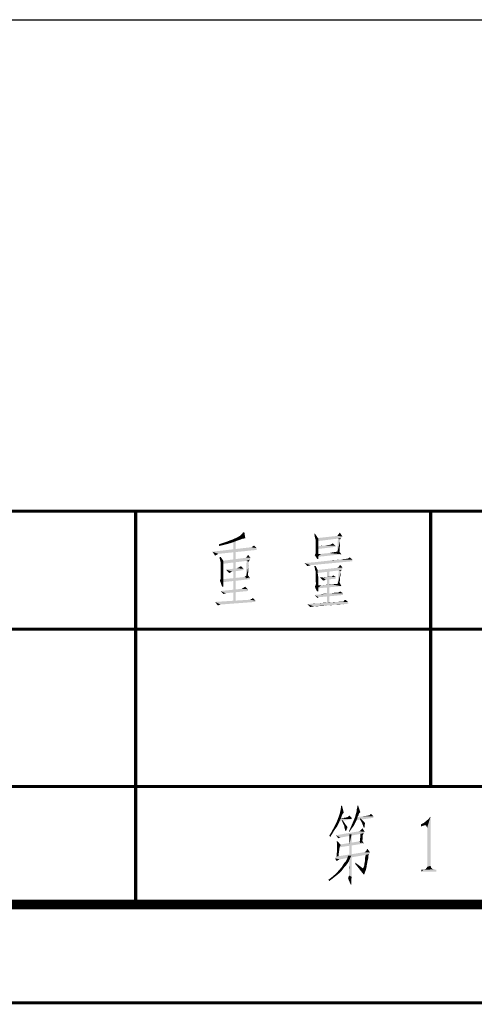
# Model space of a CAD drawing. Header units: millimetres. Extents: x 0 to 1782, y 0 to 1260.
# Tile 74 of 94: x 1479 to 1549, y 0 to 150. Entities that reach past the tile are written whole.
import ezdxf

# ---------------------------------------------------------------- set-up
doc = ezdxf.new("R2010")
doc.units = ezdxf.units.MM
doc.header["$LTSCALE"] = 98.01
doc.layers.get('0').update_dxf_attribs({"linetype": 'CONTINUOUS'})
doc.layers.add('G1000总_DXF_FORMAT', color=7, linetype='CONTINUOUS')

# ---------------------------------------------------------------- blocks, each defined once
blk = doc.blocks.new('*T6')
at = {"color": 1, "linetype": 'Continuous'}
for p, q in [((0, 0), (180, 0)), ((0, 0), (0, -18)), ((90, 0), (90, -18)), ((135, 0), (135, -18)), ((180, 0), (180, -18)), ((0, -18), (180, -18))]:
    blk.add_line(p, q, dxfattribs=at)
blk = doc.blocks.new('*T7')
at = {"color": 1, "linetype": 'Continuous'}
for p, q in [((0, 0), (180, 0)), ((0, 0), (0, -24)), ((22.5, 0), (22.5, -24)), ((45, 0), (45, -24)), ((67.5, 0), (67.5, -24)), ((90, 0), (90, -24)), ((135, 0), (135, -24)), ((180, 0), (180, -24)), ((0, -24), (180, -24))]:
    blk.add_line(p, q, dxfattribs=at)
blk = doc.blocks.new('*T8')
at = {"color": 1, "linetype": 'Continuous'}
for p, q in [((0, 0), (90, 0)), ((0, 0), (0, -18)), ((90, 0), (90, -18)), ((0, -18), (90, -18))]:
    blk.add_line(p, q, dxfattribs=at)
blk = doc.blocks.new('*T9')
at = {"color": 1, "linetype": 'Continuous'}
for p, q in [((0, 0), (90, 0)), ((0, 0), (0, -18)), ((90, 0), (90, -18)), ((0, -18), (90, -18))]:
    blk.add_line(p, q, dxfattribs=at)
blk = doc.blocks.new('*T10')
at = {"color": 1, "linetype": 'Continuous'}
for p, q in [((0, 0), (180, 0)), ((0, 0), (0, -75)), ((180, 0), (180, -75)), ((0, -75), (180, -75))]:
    blk.add_line(p, q, dxfattribs=at)

msp = doc.modelspace()

# ---------------------------------------------------------------- linework, layer by layer
at = {"color": 1, "linetype": 'Continuous'}
for points in [[(1512.82, 70.63), (1511.22, 70.5), (1511.55, 70.63)], [(1511.22, 70.5), (1512.82, 70.63), (1512.42, 70.5)], [(1511.55, 70.63), (1511.82, 70.7), (1513.15, 70.77)], [(1511.55, 70.63), (1513.15, 70.77), (1512.82, 70.63)], [(1513.42, 70.83), (1513.15, 70.77), (1511.82, 70.7)], [(1513.42, 70.83), (1511.82, 70.7), (1512.02, 70.83)], [(1511.89, 70.63), (1512.22, 70.77), (1512.22, 61.37)], [(1512.22, 61.37), (1511.89, 61.3), (1511.89, 70.63)], [(1513.69, 70.9), (1512.02, 70.83), (1512.22, 70.9)], [(1512.02, 70.83), (1513.69, 70.9), (1513.42, 70.83)], [(1513.69, 70.9), (1512.22, 70.9), (1512.62, 71.1)], [(1513.69, 70.9), (1512.62, 71.1), (1512.95, 71.3)], [(1512.95, 71.3), (1513.15, 71.5), (1513.55, 71.77)], [(1512.95, 71.3), (1513.55, 71.77), (1513.69, 70.9)], [(1513.55, 71.77), (1513.15, 71.5), (1513.35, 71.77)], [(1524.29, 71.1), (1524.22, 71.43), (1524.29, 71.63)], [(1524.35, 70.83), (1524.29, 71.1), (1524.29, 71.63)], [(1524.35, 70.83), (1524.29, 71.63), (1524.82, 70.83)], [(1524.82, 70.83), (1524.42, 70.63), (1524.35, 70.83)], [(1524.42, 70.5), (1524.42, 70.63), (1524.82, 70.83)], [(1524.42, 70.43), (1524.42, 70.5), (1524.82, 70.83)], [(1524.42, 70.23), (1524.42, 70.43), (1524.82, 70.83)], [(1524.42, 70.23), (1524.82, 70.83), (1524.82, 70.23)], [(1527.69, 71.23), (1528.49, 71.17), (1524.62, 70.9)], [(1527.69, 71.23), (1524.62, 70.9), (1527.62, 71.23)], [(1528.49, 71.17), (1528.35, 71.03), (1524.62, 70.9)], [(1524.62, 70.9), (1528.35, 71.03), (1528.22, 70.9)], [(1528.22, 70.9), (1527.82, 70.83), (1524.62, 70.43)], [(1528.22, 70.9), (1524.62, 70.43), (1524.62, 70.9)], [(1527.69, 71.23), (1527.82, 71.37), (1527.95, 71.5)], [(1528.49, 71.17), (1527.69, 71.23), (1527.95, 71.5)], [(1528.15, 70.7), (1527.69, 68.63), (1527.82, 70.83)], [(1528.15, 70.7), (1528.15, 70.63), (1527.69, 68.63)], [(1528.15, 70.63), (1528.15, 70.5), (1527.69, 68.63)], [(1527.82, 70.83), (1528.22, 70.9), (1528.22, 70.77)], [(1527.82, 70.83), (1528.22, 70.77), (1528.15, 70.7)], [(1527.95, 71.5), (1528.09, 71.77), (1528.49, 71.17)], [(1514.62, 69.5), (1515.42, 69.37), (1508.69, 68.83)], [(1514.62, 69.5), (1508.69, 68.83), (1514.49, 69.5)], [(1515.42, 69.37), (1515.42, 69.1), (1508.69, 68.83)], [(1511.29, 70.1), (1509.69, 69.97), (1510.09, 70.1)], [(1509.69, 69.97), (1511.29, 70.1), (1510.55, 69.9)], [(1510.55, 69.9), (1509.69, 69.7), (1509.69, 69.97)], [(1510.09, 70.1), (1510.49, 70.23), (1511.89, 70.3)], [(1510.09, 70.1), (1511.89, 70.3), (1511.29, 70.1)], [(1511.89, 70.3), (1510.49, 70.23), (1510.89, 70.37)], [(1512.42, 70.5), (1510.89, 70.37), (1511.22, 70.5)], [(1510.89, 70.37), (1512.42, 70.5), (1511.89, 70.3)], [(1514.62, 69.5), (1514.69, 69.57), (1514.82, 69.63)], [(1515.42, 69.37), (1514.62, 69.5), (1514.82, 69.63)], [(1514.82, 69.63), (1515.02, 69.77), (1515.42, 69.37)], [(1524.82, 70.23), (1524.42, 69.97), (1524.42, 70.23)], [(1524.42, 69.97), (1524.82, 70.23), (1524.82, 69.77)], [(1524.82, 69.77), (1524.42, 69.57), (1524.42, 69.97)], [(1524.42, 69.57), (1524.82, 69.77), (1524.82, 69.3)], [(1524.82, 69.3), (1524.42, 69.23), (1524.42, 69.57)], [(1524.42, 68.97), (1524.42, 69.23), (1524.82, 69.3)], [(1524.42, 68.97), (1524.82, 69.3), (1524.82, 68.9)], [(1524.62, 69.63), (1525.09, 69.7), (1527.42, 69.77)], [(1524.62, 69.63), (1527.42, 69.77), (1527.49, 69.57)], [(1527.49, 69.57), (1524.62, 69.23), (1524.62, 69.63)], [(1525.89, 69.77), (1527.42, 69.77), (1525.09, 69.7)], [(1525.89, 69.77), (1525.09, 69.7), (1525.55, 69.77)], [(1526.42, 69.83), (1525.89, 69.77), (1526.22, 69.83)], [(1527.42, 69.77), (1525.89, 69.77), (1526.42, 69.83)], [(1526.69, 69.9), (1526.75, 69.9), (1526.42, 69.83)], [(1526.69, 69.9), (1526.42, 69.83), (1526.62, 69.9)], [(1527.42, 69.77), (1526.42, 69.83), (1526.75, 69.9)], [(1526.75, 69.9), (1526.82, 69.97), (1527.02, 70.1)], [(1526.75, 69.9), (1527.02, 70.1), (1527.42, 69.77)], [(1528.15, 70.5), (1528.15, 70.37), (1527.69, 68.63)], [(1528.15, 70.37), (1528.15, 70.1), (1527.69, 68.63)], [(1528.15, 70.1), (1528.15, 69.83), (1527.69, 68.63)], [(1528.15, 69.83), (1528.09, 69.5), (1527.69, 68.63)], [(1528.09, 69.5), (1528.09, 69.1), (1527.69, 68.63)], [(1508.69, 68.83), (1515.42, 69.1), (1509.55, 68.5)], [(1509.55, 68.5), (1509.09, 68.23), (1508.69, 68.83)], [(1509.55, 68.5), (1509.35, 68.37), (1509.09, 68.23)], [(1509.95, 68.03), (1509.82, 67.63), (1509.75, 68.03)], [(1509.82, 67.63), (1509.95, 68.03), (1510.35, 67.43)], [(1510.35, 67.43), (1509.89, 67.37), (1509.82, 67.63)], [(1514.49, 67.9), (1514.35, 67.63), (1510.15, 67.43)], [(1513.82, 67.9), (1514.49, 67.9), (1510.15, 67.43)], [(1513.82, 67.9), (1510.15, 67.43), (1513.75, 67.9)], [(1513.89, 67.43), (1510.15, 67.43), (1514.35, 67.63)], [(1513.82, 67.9), (1513.89, 68.03), (1514.02, 68.17)], [(1514.49, 67.9), (1513.82, 67.9), (1514.02, 68.17)], [(1513.89, 67.43), (1514.35, 67.63), (1514.29, 67.43)], [(1514.02, 68.17), (1514.09, 68.37), (1514.49, 67.9)], [(1524.29, 68.3), (1524.35, 68.43), (1524.82, 68.5)], [(1524.29, 68.3), (1524.82, 68.5), (1524.82, 68.17)], [(1524.82, 68.17), (1524.69, 67.7), (1524.29, 68.3)], [(1524.82, 68.5), (1524.35, 68.43), (1524.42, 68.57)], [(1524.82, 68.9), (1524.42, 68.83), (1524.42, 68.97)], [(1524.42, 68.7), (1524.42, 68.83), (1524.82, 68.9)], [(1524.42, 68.63), (1524.42, 68.7), (1524.82, 68.9)], [(1524.42, 68.57), (1524.42, 68.63), (1524.82, 68.9)], [(1524.42, 68.57), (1524.82, 68.9), (1524.82, 68.5)], [(1525.29, 68.5), (1528.35, 68.43), (1524.62, 68.03)], [(1525.29, 68.5), (1524.62, 68.03), (1524.62, 68.5)], [(1524.82, 68.17), (1524.82, 67.9), (1524.69, 67.7)], [(1524.69, 67.7), (1524.82, 67.9), (1524.82, 67.7)], [(1528.35, 68.43), (1525.29, 68.5), (1525.89, 68.57)], [(1525.55, 67.37), (1526.15, 67.43), (1530.02, 67.63)], [(1525.55, 67.37), (1530.02, 67.63), (1530.02, 67.37)], [(1528.35, 68.43), (1525.89, 68.57), (1526.49, 68.63)], [(1526.15, 67.43), (1526.69, 67.5), (1530.02, 67.63)], [(1526.49, 68.63), (1526.89, 68.7), (1527.29, 68.77)], [(1528.35, 68.43), (1526.49, 68.63), (1527.29, 68.77)], [(1526.69, 67.5), (1527.62, 67.57), (1530.02, 67.63)], [(1528.35, 68.43), (1527.29, 68.77), (1527.62, 68.83)], [(1528.35, 68.43), (1527.62, 68.83), (1527.82, 68.9)], [(1528.35, 67.63), (1530.02, 67.63), (1527.62, 67.57)], [(1528.35, 67.63), (1527.62, 67.57), (1528.02, 67.63)], [(1527.69, 68.63), (1528.09, 69.1), (1528.02, 68.63)], [(1527.82, 68.9), (1527.95, 68.97), (1528.35, 68.43)], [(1528.82, 67.7), (1529.02, 67.7), (1528.35, 67.63)], [(1528.82, 67.7), (1528.35, 67.63), (1528.62, 67.7)], [(1530.02, 67.63), (1528.35, 67.63), (1529.02, 67.7)], [(1529.22, 67.77), (1529.29, 67.77), (1529.02, 67.7)], [(1529.22, 67.77), (1529.02, 67.7), (1529.15, 67.77)], [(1530.02, 67.63), (1529.02, 67.7), (1529.29, 67.77)], [(1530.02, 67.63), (1529.29, 67.77), (1529.42, 67.83)], [(1529.42, 67.83), (1529.62, 67.97), (1530.02, 67.63)], [(1509.95, 67.17), (1509.89, 67.37), (1510.35, 67.43)], [(1509.95, 67.03), (1509.95, 67.17), (1510.35, 67.43)], [(1509.95, 66.9), (1509.95, 67.03), (1510.35, 67.43)], [(1509.95, 66.9), (1510.35, 67.43), (1510.35, 66.77)], [(1510.35, 66.77), (1509.95, 66.7), (1509.95, 66.9)], [(1509.95, 66.43), (1509.95, 66.7), (1510.35, 66.77)], [(1509.95, 66.43), (1510.35, 66.77), (1510.35, 66.1)], [(1510.35, 66.1), (1509.95, 66.03), (1509.95, 66.43)], [(1509.95, 65.7), (1509.95, 66.03), (1510.35, 66.1)], [(1509.95, 65.7), (1510.35, 66.1), (1510.35, 65.57)], [(1513.89, 67.43), (1510.15, 66.97), (1510.15, 67.43)], [(1513.42, 66.23), (1510.75, 66.1), (1512.42, 66.3)], [(1510.75, 66.1), (1513.42, 66.23), (1513.42, 66.03)], [(1510.75, 66.1), (1513.42, 66.03), (1511.69, 65.77)], [(1510.75, 66.1), (1511.69, 65.77), (1511.49, 65.7)], [(1511.49, 65.7), (1511.22, 65.57), (1510.75, 66.1)], [(1513.42, 66.23), (1512.42, 66.3), (1512.55, 66.37)], [(1512.55, 66.37), (1512.69, 66.43), (1512.82, 66.5)], [(1513.42, 66.23), (1512.55, 66.37), (1512.82, 66.5)], [(1512.82, 66.5), (1513.02, 66.63), (1513.42, 66.23)], [(1514.22, 67.3), (1513.75, 64.77), (1513.89, 67.43)], [(1514.22, 67.3), (1514.22, 67.17), (1513.75, 64.77)], [(1514.22, 67.17), (1514.22, 67.1), (1513.75, 64.77)], [(1514.22, 67.1), (1514.22, 66.97), (1513.75, 64.77)], [(1514.22, 66.97), (1514.15, 66.5), (1513.75, 64.77)], [(1514.15, 66.5), (1514.15, 66.17), (1513.75, 64.77)], [(1514.15, 66.17), (1514.15, 65.77), (1513.75, 64.77)], [(1513.89, 67.43), (1514.29, 67.43), (1514.22, 67.3)], [(1514.22, 66.97), (1514.22, 66.77), (1514.15, 66.5)], [(1522.75, 67.1), (1523.55, 67.17), (1530.02, 67.37)], [(1522.75, 67.1), (1530.02, 67.37), (1523.62, 66.77)], [(1523.62, 66.77), (1523.15, 66.63), (1522.75, 67.1)], [(1523.62, 66.77), (1523.42, 66.7), (1523.15, 66.63)], [(1523.55, 67.17), (1524.29, 67.23), (1530.02, 67.37)], [(1524.42, 66.63), (1524.29, 66.3), (1524.22, 66.63)], [(1524.29, 67.23), (1524.95, 67.3), (1530.02, 67.37)], [(1524.35, 66.03), (1524.29, 66.3), (1524.42, 66.63)], [(1524.35, 66.03), (1524.42, 66.63), (1524.75, 65.97)], [(1528.55, 66.37), (1528.42, 66.17), (1524.62, 66.03)], [(1528.55, 66.37), (1524.62, 66.03), (1527.69, 66.37)], [(1524.62, 66.03), (1528.42, 66.17), (1528.35, 66.03)], [(1530.02, 67.37), (1524.95, 67.3), (1525.55, 67.37)], [(1527.62, 67.57), (1526.69, 67.5), (1527.15, 67.57)], [(1528.55, 66.37), (1527.69, 66.37), (1527.82, 66.43)], [(1527.82, 66.43), (1527.89, 66.5), (1528.02, 66.63)], [(1528.55, 66.37), (1527.82, 66.43), (1528.02, 66.63)], [(1528.02, 66.63), (1528.15, 66.83), (1528.55, 66.37)], [(1510.35, 64.57), (1509.82, 64.43), (1509.95, 64.77)], [(1510.35, 65.57), (1509.95, 65.37), (1509.95, 65.7)], [(1509.95, 65.17), (1509.95, 65.37), (1510.35, 65.57)], [(1509.95, 65.03), (1509.95, 65.17), (1510.35, 65.57)], [(1509.95, 65.03), (1510.35, 65.57), (1510.35, 65.03)], [(1510.35, 65.03), (1509.95, 64.77), (1509.95, 65.03)], [(1509.95, 64.77), (1510.35, 65.03), (1510.35, 64.57)], [(1514.42, 64.63), (1510.15, 64.17), (1510.22, 64.63)], [(1514.42, 64.83), (1510.22, 64.63), (1513.55, 64.97)], [(1510.22, 64.63), (1514.42, 64.83), (1514.42, 64.63)], [(1513.55, 64.97), (1513.62, 65.03), (1513.89, 65.17)], [(1514.42, 64.83), (1513.55, 64.97), (1513.89, 65.17)], [(1513.62, 65.03), (1513.75, 65.1), (1513.89, 65.17)], [(1514.15, 65.77), (1514.09, 65.37), (1513.75, 64.77)], [(1514.09, 65.37), (1514.09, 64.83), (1513.75, 64.77)], [(1513.89, 65.17), (1514.02, 65.3), (1514.42, 64.83)], [(1524.75, 65.97), (1524.42, 65.83), (1524.35, 66.03)], [(1524.42, 65.7), (1524.42, 65.83), (1524.75, 65.97)], [(1524.42, 65.63), (1524.42, 65.7), (1524.75, 65.97)], [(1524.42, 65.43), (1524.42, 65.63), (1524.75, 65.97)], [(1524.42, 65.43), (1524.75, 65.97), (1524.75, 65.43)], [(1524.75, 65.43), (1524.42, 65.17), (1524.42, 65.43)], [(1524.42, 65.17), (1524.75, 65.43), (1524.82, 64.97)], [(1524.82, 64.97), (1524.42, 64.83), (1524.42, 65.17)], [(1524.42, 64.5), (1524.42, 64.83), (1524.82, 64.97)], [(1524.42, 64.5), (1524.82, 64.97), (1524.82, 64.5)], [(1528.35, 66.03), (1527.95, 65.97), (1524.62, 65.57)], [(1528.35, 66.03), (1524.62, 65.57), (1524.62, 66.03)], [(1525.49, 64.9), (1525.55, 64.43), (1525.09, 64.9)], [(1526.15, 64.97), (1527.49, 64.97), (1525.49, 64.9)], [(1526.15, 64.97), (1525.49, 64.9), (1525.82, 64.97)], [(1525.49, 64.9), (1527.49, 64.97), (1527.49, 64.7)], [(1525.49, 64.9), (1527.49, 64.7), (1525.95, 64.57)], [(1525.49, 64.9), (1525.95, 64.57), (1525.55, 64.43)], [(1526.49, 65.97), (1526.15, 60.97), (1526.15, 65.97)], [(1526.15, 60.97), (1526.49, 65.97), (1526.49, 60.97)], [(1526.82, 65.03), (1526.89, 65.03), (1526.15, 64.97)], [(1526.75, 65.03), (1526.82, 65.03), (1526.15, 64.97)], [(1526.62, 65.03), (1526.75, 65.03), (1526.15, 64.97)], [(1526.62, 65.03), (1526.15, 64.97), (1526.42, 65.03)], [(1527.49, 64.97), (1526.15, 64.97), (1526.89, 65.03)], [(1527.49, 64.97), (1526.89, 65.03), (1526.95, 65.1)], [(1526.95, 65.1), (1527.09, 65.23), (1527.49, 64.97)], [(1528.22, 65.83), (1527.75, 63.77), (1527.95, 65.97)], [(1528.22, 65.83), (1528.22, 65.77), (1527.75, 63.77)], [(1528.22, 65.77), (1528.22, 65.63), (1527.75, 63.77)], [(1528.22, 65.63), (1528.22, 65.5), (1527.75, 63.77)], [(1528.22, 65.5), (1528.22, 65.23), (1527.75, 63.77)], [(1528.22, 65.23), (1528.15, 64.97), (1527.75, 63.77)], [(1528.15, 64.97), (1528.15, 64.63), (1527.75, 63.77)], [(1528.15, 64.63), (1528.09, 64.23), (1527.75, 63.77)], [(1527.95, 65.97), (1528.35, 66.03), (1528.29, 65.9)], [(1527.95, 65.97), (1528.29, 65.9), (1528.22, 65.83)], [(1509.82, 64.43), (1510.35, 64.57), (1510.35, 64.17)], [(1510.35, 64.17), (1510.15, 63.5), (1509.82, 64.43)], [(1514.09, 63.1), (1509.89, 62.83), (1513.15, 63.17)], [(1509.89, 62.83), (1514.09, 63.1), (1514.09, 62.83)], [(1510.35, 64.17), (1510.35, 63.77), (1510.15, 63.5)], [(1510.15, 63.5), (1510.35, 63.77), (1510.35, 63.5)], [(1513.15, 63.17), (1513.35, 63.3), (1513.49, 63.37)], [(1514.09, 63.1), (1513.15, 63.17), (1513.49, 63.37)], [(1513.15, 63.17), (1513.22, 63.23), (1513.35, 63.3)], [(1513.49, 63.37), (1513.69, 63.5), (1514.09, 63.1)], [(1524.82, 63.7), (1524.29, 63.5), (1524.42, 63.77)], [(1524.29, 63.5), (1524.82, 63.7), (1524.82, 63.3)], [(1524.82, 63.3), (1524.62, 62.77), (1524.29, 63.5)], [(1524.82, 64.5), (1524.42, 64.23), (1524.42, 64.5)], [(1524.49, 64.03), (1524.42, 64.23), (1524.82, 64.5)], [(1524.42, 63.77), (1524.49, 63.97), (1524.82, 64.03)], [(1524.42, 63.77), (1524.82, 64.03), (1524.82, 63.7)], [(1524.49, 64.03), (1524.82, 64.5), (1524.82, 64.03)], [(1524.82, 64.03), (1524.49, 63.97), (1524.49, 64.03)], [(1525.29, 63.7), (1528.35, 63.57), (1524.62, 63.23)], [(1525.29, 63.7), (1524.62, 63.23), (1524.62, 63.7)], [(1524.82, 63.3), (1524.82, 63.03), (1524.62, 62.77)], [(1525.29, 63.7), (1525.95, 63.77), (1526.89, 63.83)], [(1528.35, 63.57), (1525.29, 63.7), (1526.89, 63.83)], [(1525.95, 64.57), (1525.82, 64.5), (1525.55, 64.43)], [(1526.89, 63.83), (1525.95, 63.77), (1526.49, 63.83)], [(1527.49, 63.9), (1527.69, 63.9), (1526.89, 63.83)], [(1527.49, 63.9), (1526.89, 63.83), (1527.29, 63.9)], [(1528.35, 63.57), (1526.89, 63.83), (1527.69, 63.9)], [(1527.89, 63.97), (1527.69, 63.9), (1527.75, 63.97)], [(1528.35, 63.57), (1527.69, 63.9), (1527.89, 63.97)], [(1527.75, 63.77), (1528.09, 64.23), (1528.09, 63.77)], [(1527.89, 63.97), (1528.09, 64.1), (1528.35, 63.57)], [(1509.89, 62.83), (1514.09, 62.83), (1510.69, 62.5)], [(1509.89, 62.83), (1510.69, 62.5), (1510.49, 62.43)], [(1510.49, 62.43), (1510.35, 62.37), (1509.89, 62.83)], [(1510.49, 62.43), (1510.69, 62.5), (1510.62, 62.43)], [(1510.69, 62.5), (1514.09, 62.83), (1510.75, 62.5)], [(1514.42, 61.5), (1514.49, 61.57), (1514.69, 61.63)], [(1515.22, 61.37), (1514.42, 61.5), (1514.69, 61.63)], [(1514.69, 61.63), (1514.82, 61.77), (1515.22, 61.37)], [(1524.22, 62.23), (1525.02, 62.3), (1528.55, 62.5)], [(1524.22, 62.23), (1528.55, 62.5), (1528.62, 62.23)], [(1524.22, 62.23), (1528.62, 62.23), (1524.89, 61.9)], [(1524.89, 61.9), (1524.69, 61.77), (1524.22, 62.23)], [(1524.62, 62.77), (1524.82, 63.03), (1524.82, 62.77)], [(1524.89, 61.9), (1528.62, 62.23), (1525.09, 61.9)], [(1525.02, 62.3), (1526.42, 62.43), (1528.55, 62.5)], [(1526.42, 62.43), (1525.02, 62.3), (1525.75, 62.43)], [(1528.55, 62.5), (1526.42, 62.43), (1526.89, 62.5)], [(1527.82, 62.57), (1527.89, 62.57), (1526.89, 62.5)], [(1527.62, 62.57), (1527.82, 62.57), (1526.89, 62.5)], [(1527.62, 62.57), (1526.89, 62.5), (1527.29, 62.57)], [(1528.55, 62.5), (1526.89, 62.5), (1527.89, 62.57)], [(1527.89, 62.57), (1527.95, 62.63), (1528.09, 62.7)], [(1528.55, 62.5), (1527.89, 62.57), (1528.09, 62.7)], [(1527.95, 62.63), (1527.89, 62.57), (1527.89, 62.63)], [(1528.09, 62.7), (1528.15, 62.77), (1528.55, 62.5)], [(1514.42, 61.5), (1515.22, 61.37), (1509.09, 61.17)], [(1514.42, 61.5), (1509.09, 61.17), (1514.29, 61.5)], [(1509.09, 61.17), (1515.22, 61.37), (1515.22, 61.17)], [(1509.09, 61.17), (1515.22, 61.17), (1509.89, 60.77)], [(1509.09, 61.17), (1509.89, 60.77), (1509.69, 60.7)], [(1509.69, 60.7), (1509.49, 60.63), (1509.09, 61.17)], [(1529.42, 60.9), (1523.15, 60.83), (1523.82, 60.9)], [(1523.15, 60.83), (1529.42, 60.9), (1528.75, 60.83)], [(1523.15, 60.83), (1528.75, 60.83), (1527.55, 60.77)], [(1523.15, 60.83), (1527.55, 60.77), (1524.15, 60.5)], [(1523.15, 60.83), (1524.15, 60.5), (1523.82, 60.43)], [(1523.82, 60.43), (1523.62, 60.37), (1523.15, 60.83)], [(1523.82, 60.9), (1525.02, 60.97), (1529.35, 61.17)], [(1523.82, 60.9), (1529.35, 61.17), (1529.42, 60.9)], [(1525.02, 60.97), (1523.82, 60.9), (1524.49, 60.97)], [(1523.95, 60.43), (1523.82, 60.43), (1524.15, 60.5)], [(1523.95, 60.43), (1524.15, 60.5), (1524.02, 60.43)], [(1527.55, 60.77), (1525.02, 60.57), (1524.15, 60.5)], [(1524.29, 60.5), (1524.15, 60.5), (1525.02, 60.57)], [(1524.49, 60.5), (1524.29, 60.5), (1525.02, 60.57)], [(1524.49, 60.5), (1525.02, 60.57), (1524.75, 60.5)], [(1525.02, 60.97), (1526.09, 61.03), (1529.35, 61.17)], [(1526.09, 61.03), (1525.02, 60.97), (1525.55, 61.03)], [(1527.55, 60.77), (1527.02, 60.7), (1525.02, 60.57)], [(1527.02, 60.7), (1526.09, 60.63), (1525.02, 60.57)], [(1525.35, 60.57), (1525.02, 60.57), (1526.09, 60.63)], [(1525.35, 60.57), (1526.09, 60.63), (1525.69, 60.57)], [(1526.09, 61.03), (1526.89, 61.1), (1529.35, 61.17)], [(1526.89, 61.1), (1526.09, 61.03), (1526.49, 61.1)], [(1526.09, 60.63), (1527.02, 60.7), (1526.55, 60.63)], [(1527.89, 61.17), (1529.35, 61.17), (1526.89, 61.1)], [(1527.62, 61.17), (1527.89, 61.17), (1526.89, 61.1)], [(1527.62, 61.17), (1526.89, 61.1), (1527.29, 61.17)], [(1527.55, 60.77), (1528.75, 60.83), (1528.15, 60.77)], [(1528.62, 61.23), (1528.69, 61.23), (1527.89, 61.17)], [(1528.55, 61.23), (1528.62, 61.23), (1527.89, 61.17)], [(1528.49, 61.23), (1528.55, 61.23), (1527.89, 61.17)], [(1528.29, 61.23), (1528.49, 61.23), (1527.89, 61.17)], [(1528.29, 61.23), (1527.89, 61.17), (1528.09, 61.23)], [(1529.35, 61.17), (1527.89, 61.17), (1528.69, 61.23)], [(1528.69, 61.3), (1528.75, 61.37), (1528.95, 61.5)], [(1528.69, 61.23), (1528.69, 61.3), (1528.95, 61.5)], [(1528.69, 61.23), (1528.95, 61.5), (1529.35, 61.17)], [(1528.75, 61.37), (1528.82, 61.43), (1528.95, 61.5)], [(1528.24, 29.5), (1528.3, 30.03), (1528.44, 30.1)], [(1528.24, 29.5), (1528.44, 30.1), (1528.7, 29.03)], [(1530.64, 29.1), (1530.7, 29.57), (1530.9, 30.1)], [(1530.64, 29.1), (1530.9, 30.1), (1531.24, 29.1)], [(1530.9, 30.1), (1530.7, 29.57), (1530.84, 30.17)], [(1528.5, 28.77), (1527.9, 28.3), (1528.1, 28.9)], [(1528.5, 28.77), (1528.37, 28.43), (1527.9, 28.3)], [(1528.7, 29.03), (1528.1, 28.9), (1528.24, 29.5)], [(1528.1, 28.9), (1528.7, 29.03), (1528.5, 28.77)], [(1529.37, 28.37), (1529.57, 28.57), (1529.9, 28.23)], [(1530.97, 28.63), (1530.84, 28.43), (1530.44, 28.37)], [(1530.97, 28.63), (1530.44, 28.37), (1530.5, 28.63)], [(1530.97, 28.77), (1530.5, 28.63), (1530.57, 28.9)], [(1530.5, 28.63), (1530.97, 28.77), (1530.97, 28.63)], [(1531.24, 29.1), (1531.1, 28.97), (1530.57, 28.9)], [(1531.24, 29.1), (1530.57, 28.9), (1530.64, 29.1)], [(1530.57, 28.9), (1531.1, 28.97), (1530.97, 28.77)], [(1532.44, 28.57), (1532.04, 28.5), (1532.24, 28.57)], [(1533.24, 28.43), (1532.04, 28.5), (1532.44, 28.57)], [(1532.64, 28.63), (1532.44, 28.57), (1532.57, 28.63)], [(1533.24, 28.43), (1532.44, 28.57), (1532.64, 28.63)], [(1532.64, 28.63), (1532.7, 28.7), (1532.9, 28.83)], [(1532.64, 28.63), (1532.9, 28.83), (1533.24, 28.43)], [(1532.7, 28.7), (1532.77, 28.77), (1532.9, 28.83)], [(1527.84, 27.23), (1527.64, 26.83), (1527.17, 26.7)], [(1527.84, 27.23), (1527.17, 26.7), (1527.44, 27.23)], [(1528.04, 27.63), (1527.44, 27.23), (1527.64, 27.63)], [(1527.44, 27.23), (1528.04, 27.63), (1527.84, 27.23)], [(1528.3, 28.23), (1527.64, 27.63), (1527.9, 28.3)], [(1528.3, 28.23), (1528.17, 27.97), (1527.64, 27.63)], [(1527.64, 27.63), (1528.17, 27.97), (1528.04, 27.63)], [(1529.9, 28.03), (1527.84, 27.63), (1528.04, 28.1)], [(1527.9, 28.3), (1528.37, 28.43), (1528.3, 28.23)], [(1529.9, 28.23), (1528.04, 28.1), (1529.17, 28.3)], [(1528.04, 28.1), (1529.9, 28.23), (1529.9, 28.03)], [(1528.44, 27.77), (1528.5, 27.9), (1528.7, 27.63)], [(1528.7, 27.63), (1528.57, 27.43), (1528.44, 27.77)], [(1528.57, 27.43), (1528.7, 27.63), (1528.84, 27.43)], [(1528.84, 27.43), (1528.77, 27.03), (1528.57, 27.43)], [(1528.84, 27.43), (1528.97, 27.23), (1528.77, 27.03)], [(1528.97, 27.23), (1529.04, 27.1), (1528.77, 27.03)], [(1528.77, 27.03), (1529.04, 27.1), (1529.17, 26.97)], [(1529.9, 28.23), (1529.17, 28.3), (1529.37, 28.37)], [(1530.24, 27.03), (1529.77, 26.77), (1529.97, 27.23)], [(1530.44, 27.43), (1529.97, 27.23), (1530.17, 27.7)], [(1529.97, 27.23), (1530.44, 27.43), (1530.24, 27.03)], [(1530.64, 27.83), (1530.17, 27.7), (1530.3, 28.03)], [(1530.17, 27.7), (1530.64, 27.83), (1530.44, 27.43)], [(1530.77, 28.17), (1530.3, 28.03), (1530.44, 28.37)], [(1530.3, 28.03), (1530.77, 28.17), (1530.64, 27.83)], [(1533.24, 28.23), (1530.37, 27.83), (1530.5, 28.3)], [(1530.44, 28.37), (1530.84, 28.43), (1530.77, 28.17)], [(1530.5, 28.3), (1530.97, 28.37), (1533.24, 28.43)], [(1530.5, 28.3), (1533.24, 28.43), (1533.24, 28.23)], [(1533.24, 28.43), (1530.97, 28.37), (1531.44, 28.43)], [(1531.17, 28.03), (1531.24, 28.17), (1531.5, 27.9)], [(1531.5, 27.9), (1531.5, 27.43), (1531.17, 28.03)], [(1532.04, 28.5), (1531.44, 28.43), (1531.77, 28.5)], [(1533.24, 28.43), (1531.44, 28.43), (1532.04, 28.5)], [(1531.5, 27.9), (1531.77, 27.63), (1531.5, 27.43)], [(1531.77, 27.63), (1531.9, 27.5), (1531.5, 27.43)], [(1531.5, 27.43), (1531.9, 27.5), (1531.97, 27.37)], [(1531.5, 27.43), (1531.97, 27.37), (1531.9, 27.17)], [(1531.9, 27.17), (1531.77, 26.7), (1531.5, 27.43)], [(1531.9, 27.17), (1531.9, 26.97), (1531.77, 26.7)], [(1531.97, 27.37), (1531.97, 27.3), (1531.9, 27.17)], [(1541.15, 27.1), (1540.48, 27.23), (1540.88, 27.43)], [(1540.48, 27.23), (1541.15, 27.1), (1540.82, 27.03)], [(1540.82, 27.03), (1540.48, 26.9), (1540.48, 27.23)], [(1541.15, 27.1), (1540.88, 27.43), (1541.22, 27.7)], [(1541.15, 27.1), (1541.62, 28.03), (1541.95, 28.43)], [(1541.28, 27.03), (1541.15, 27.1), (1541.95, 28.43)], [(1541.15, 27.1), (1541.22, 27.7), (1541.62, 28.03)], [(1541.35, 26.9), (1541.28, 27.03), (1541.95, 28.43)], [(1541.42, 26.7), (1541.35, 26.9), (1541.95, 28.43)], [(1541.48, 26.37), (1541.42, 26.7), (1541.95, 28.43)], [(1541.48, 26.37), (1541.95, 28.43), (1541.95, 20.9)], [(1526.97, 25.83), (1526.5, 25.5), (1526.9, 26.17)], [(1526.5, 25.5), (1526.97, 25.83), (1526.64, 25.3)], [(1527.3, 26.37), (1526.9, 26.17), (1527.17, 26.7)], [(1526.9, 26.17), (1527.3, 26.37), (1526.97, 25.83)], [(1527.17, 26.7), (1527.64, 26.83), (1527.3, 26.37)], [(1531.9, 26.1), (1527.5, 25.57), (1531.04, 26.17)], [(1531.9, 26.1), (1531.77, 25.9), (1527.5, 25.57)], [(1531.77, 25.9), (1531.24, 25.77), (1527.5, 25.57)], [(1528.17, 25.23), (1527.5, 25.57), (1531.24, 25.77)], [(1528.17, 25.23), (1527.9, 25.1), (1527.5, 25.57)], [(1528.17, 25.23), (1531.24, 25.77), (1528.3, 25.23)], [(1529.17, 26.97), (1528.84, 26.63), (1528.77, 27.03)], [(1529.17, 26.97), (1529.24, 26.83), (1528.84, 26.63)], [(1529.24, 26.83), (1529.24, 26.77), (1528.84, 26.63)], [(1528.84, 26.63), (1529.24, 26.77), (1529.24, 26.63)], [(1528.84, 26.63), (1529.24, 26.63), (1529.17, 26.57)], [(1529.17, 26.57), (1528.97, 26.23), (1528.84, 26.63)], [(1529.17, 26.57), (1529.17, 26.43), (1528.97, 26.23)], [(1528.97, 26.23), (1529.17, 26.43), (1529.04, 26.23)], [(1529.9, 26.57), (1529.5, 26.17), (1529.77, 26.77)], [(1529.5, 26.17), (1529.9, 26.57), (1529.57, 26.1)], [(1529.5, 20.03), (1529.57, 21.03), (1529.9, 25.7)], [(1529.5, 19.83), (1529.5, 20.03), (1529.9, 25.7)], [(1529.5, 19.63), (1529.5, 19.83), (1529.9, 25.7)], [(1529.5, 19.5), (1529.5, 19.63), (1529.9, 25.7)], [(1529.5, 19.43), (1529.5, 19.5), (1529.9, 25.7)], [(1529.5, 19.43), (1529.9, 25.7), (1529.9, 19.23)], [(1529.9, 25.7), (1529.57, 24.97), (1529.57, 25.7)], [(1529.57, 24.23), (1529.57, 24.97), (1529.9, 25.7)], [(1529.57, 23.57), (1529.57, 24.23), (1529.9, 25.7)], [(1529.57, 22.97), (1529.57, 23.57), (1529.9, 25.7)], [(1529.57, 22.43), (1529.57, 22.97), (1529.9, 25.7)], [(1529.57, 21.9), (1529.57, 22.43), (1529.9, 25.7)], [(1529.57, 21.43), (1529.57, 21.9), (1529.9, 25.7)], [(1529.57, 21.03), (1529.57, 21.43), (1529.9, 25.7)], [(1529.77, 26.77), (1530.24, 27.03), (1529.9, 26.57)], [(1531.9, 26.1), (1531.04, 26.17), (1531.17, 26.23)], [(1531.17, 26.23), (1531.24, 26.3), (1531.57, 26.63)], [(1531.17, 26.23), (1531.57, 26.63), (1531.9, 26.1)], [(1531.57, 25.57), (1531.17, 24.37), (1531.24, 25.77)], [(1531.57, 25.57), (1531.57, 25.43), (1531.17, 24.37)], [(1531.24, 26.3), (1531.37, 26.43), (1531.57, 26.63)], [(1531.24, 25.77), (1531.77, 25.9), (1531.7, 25.77)], [(1531.24, 25.77), (1531.7, 25.77), (1531.57, 25.57)], [(1531.7, 25.77), (1531.64, 25.63), (1531.57, 25.57)], [(1531.77, 26.7), (1531.9, 26.97), (1531.84, 26.7)], [(1541.95, 20.9), (1541.48, 20.77), (1541.48, 26.37)], [(1527.77, 24.63), (1527.7, 23.9), (1527.64, 24.63)], [(1527.77, 24.63), (1528.24, 24.1), (1527.7, 23.9)], [(1527.7, 23.9), (1528.24, 24.1), (1528.1, 23.83)], [(1531.77, 24.3), (1527.84, 24.1), (1531.04, 24.63)], [(1527.84, 24.1), (1531.77, 24.3), (1527.84, 23.7)], [(1531.04, 24.63), (1531.24, 24.7), (1531.5, 24.77)], [(1531.04, 24.63), (1531.5, 24.77), (1531.77, 24.3)], [(1531.57, 25.43), (1531.57, 25.23), (1531.17, 24.37)], [(1531.57, 25.23), (1531.57, 24.9), (1531.17, 24.37)], [(1531.57, 24.9), (1531.5, 24.5), (1531.17, 24.37)], [(1527.37, 22.03), (1527.5, 22.23), (1532.04, 22.57)], [(1528.1, 21.9), (1527.37, 22.03), (1532.04, 22.57)], [(1527.5, 22.23), (1527.57, 22.3), (1532.04, 22.57)], [(1527.57, 22.3), (1527.9, 22.37), (1532.04, 22.57)], [(1527.97, 22.97), (1527.64, 22.83), (1527.7, 23.17)], [(1527.64, 22.57), (1527.64, 22.83), (1527.97, 22.97)], [(1527.64, 22.43), (1527.64, 22.57), (1527.97, 22.97)], [(1527.64, 22.43), (1527.97, 22.97), (1527.9, 22.37)], [(1528.1, 23.83), (1527.7, 23.17), (1527.7, 23.9)], [(1528.1, 23.83), (1528.04, 23.43), (1527.7, 23.17)], [(1527.7, 23.17), (1528.04, 23.43), (1527.97, 22.97)], [(1532.7, 22.97), (1532.57, 22.7), (1527.9, 22.37)], [(1531.9, 22.97), (1532.7, 22.97), (1527.9, 22.37)], [(1531.9, 22.97), (1527.9, 22.37), (1531.77, 22.97)], [(1532.57, 22.7), (1532.04, 22.57), (1527.9, 22.37)], [(1528.1, 21.9), (1532.04, 22.57), (1528.17, 21.9)], [(1531.9, 22.97), (1532.04, 23.1), (1532.17, 23.23)], [(1532.7, 22.97), (1531.9, 22.97), (1532.17, 23.23)], [(1532.5, 22.57), (1532.44, 22.43), (1531.97, 22.17)], [(1532.5, 22.57), (1531.97, 22.17), (1532.04, 22.57)], [(1532.04, 22.57), (1532.57, 22.7), (1532.5, 22.57)], [(1532.17, 23.23), (1532.3, 23.5), (1532.7, 22.97)], [(1527.37, 22.03), (1528.1, 21.9), (1527.97, 21.83)], [(1527.37, 22.03), (1527.97, 21.83), (1527.84, 21.77)], [(1527.84, 21.77), (1527.64, 21.63), (1527.37, 22.03)], [(1527.9, 22.37), (1527.57, 22.3), (1527.64, 22.43)], [(1529.1, 21.03), (1528.44, 20.77), (1528.7, 21.23)], [(1528.44, 20.77), (1529.1, 21.03), (1528.7, 20.57)], [(1529.44, 21.5), (1528.7, 21.23), (1529.04, 21.63)], [(1528.7, 21.23), (1529.44, 21.5), (1529.1, 21.03)], [(1529.64, 21.97), (1529.04, 21.63), (1529.24, 22.03)], [(1529.04, 21.63), (1529.64, 21.97), (1529.44, 21.5)], [(1529.84, 22.43), (1529.24, 22.03), (1529.37, 22.43)], [(1529.24, 22.03), (1529.84, 22.43), (1529.64, 21.97)], [(1529.5, 20.3), (1529.5, 20.63), (1529.57, 21.03)], [(1529.5, 20.03), (1529.5, 20.3), (1529.57, 21.03)], [(1530.44, 21.23), (1530.5, 21.37), (1531.64, 20.5)], [(1531.64, 20.5), (1531.7, 19.63), (1530.44, 21.23)], [(1531.7, 20.63), (1531.77, 20.77), (1532.24, 21.1)], [(1531.7, 20.63), (1532.24, 21.1), (1532.17, 20.63)], [(1531.77, 20.77), (1531.84, 20.97), (1532.24, 21.1)], [(1532.3, 21.43), (1531.84, 21.17), (1531.9, 21.43)], [(1531.84, 21.17), (1532.3, 21.43), (1532.24, 21.1)], [(1532.24, 21.1), (1531.84, 20.97), (1531.84, 21.17)], [(1532.37, 21.77), (1531.9, 21.43), (1531.97, 21.77)], [(1531.9, 21.43), (1532.37, 21.77), (1532.3, 21.43)], [(1532.44, 22.43), (1532.44, 22.3), (1531.97, 22.17)], [(1531.97, 22.17), (1532.44, 22.3), (1532.44, 22.17)], [(1532.44, 22.17), (1532.44, 22.03), (1531.97, 21.77)], [(1532.44, 22.17), (1531.97, 21.77), (1531.97, 22.17)], [(1531.97, 21.77), (1532.44, 22.03), (1532.37, 21.77)], [(1527.77, 19.57), (1527.04, 19.3), (1527.57, 19.77)], [(1527.04, 19.3), (1527.77, 19.57), (1527.17, 19.1)], [(1528.3, 20.03), (1527.57, 19.77), (1528.04, 20.3)], [(1527.57, 19.77), (1528.3, 20.03), (1527.77, 19.57)], [(1528.7, 20.57), (1528.04, 20.3), (1528.44, 20.77)], [(1528.04, 20.3), (1528.7, 20.57), (1528.3, 20.03)], [(1532.17, 20.63), (1531.64, 20.5), (1531.7, 20.63)], [(1531.64, 20.5), (1532.17, 20.63), (1532.04, 20.17)], [(1531.64, 20.5), (1532.04, 20.17), (1531.7, 19.63)], [(1531.7, 19.63), (1532.04, 20.17), (1531.84, 19.63)], [(1540.88, 20.3), (1542.82, 20.3), (1540.55, 20.03)], [(1540.75, 20.3), (1540.88, 20.3), (1540.55, 20.03)], [(1540.75, 20.3), (1540.55, 20.03), (1540.55, 20.3)], [(1540.55, 20.03), (1542.82, 20.3), (1542.82, 20.03)], [(1542.48, 20.37), (1540.88, 20.3), (1541.08, 20.37)], [(1540.88, 20.3), (1542.48, 20.37), (1542.82, 20.3)], [(1542.22, 20.43), (1541.08, 20.37), (1541.22, 20.43)], [(1541.08, 20.37), (1542.22, 20.43), (1542.48, 20.37)], [(1541.22, 20.43), (1541.28, 20.5), (1542.02, 20.63)], [(1541.22, 20.43), (1542.02, 20.63), (1542.22, 20.43)], [(1541.28, 20.5), (1541.35, 20.57), (1542.02, 20.63)], [(1542.02, 20.63), (1541.35, 20.57), (1541.42, 20.7)], [(1541.42, 20.7), (1541.48, 20.77), (1541.95, 20.9)], [(1541.42, 20.7), (1541.95, 20.9), (1542.02, 20.63)], [(1527.17, 19.1), (1526.37, 18.77), (1527.04, 19.3)], [(1526.37, 18.77), (1527.17, 19.1), (1526.5, 18.57)], [(1529.9, 19.23), (1529.37, 18.97), (1529.44, 19.23)], [(1529.77, 18.03), (1529.37, 18.97), (1529.9, 19.23)], [(1529.9, 19.23), (1529.44, 19.23), (1529.5, 19.43)], [(1529.77, 18.03), (1529.9, 19.23), (1529.84, 18.03)]]:
    msp.add_solid(points, dxfattribs=at)
at = {"layer": 'G1000总_DXF_FORMAT', "color": 7, "linetype": 'Continuous'}
msp.add_line((1227, 150), (1767, 150), dxfattribs=at)
at = {"layer": 'G1000总_DXF_FORMAT', "color": 1, "linetype": 'Continuous', "const_width": 0.45}
for points in [[(1227, 75), (1587, 75)], [(1497, 15), (1497, 75)], [(1542, 33), (1542, 75)], [(1407, 57), (1587, 57)], [(1407, 33), (1587, 33)], [(1151.78, 0), (1782, 0)]]:
    msp.add_lwpolyline(points, dxfattribs=at)
at = {"layer": 'G1000总_DXF_FORMAT', "color": 7, "linetype": 'Continuous', "const_width": 1.5}
msp.add_lwpolyline([(74.25, 15), (1767, 15)], dxfattribs=at)

# ---------------------------------------------------------------- block references
for name, p in [('*T10', (1406.78, 150)), ('*T6', (1406.78, 75)), ('*T7', (1406.78, 57)), ('*T8', (1406.78, 33)), ('*T9', (1496.78, 33))]:
    msp.add_blockref(name, p)

doc.saveas('drawing.dxf')
